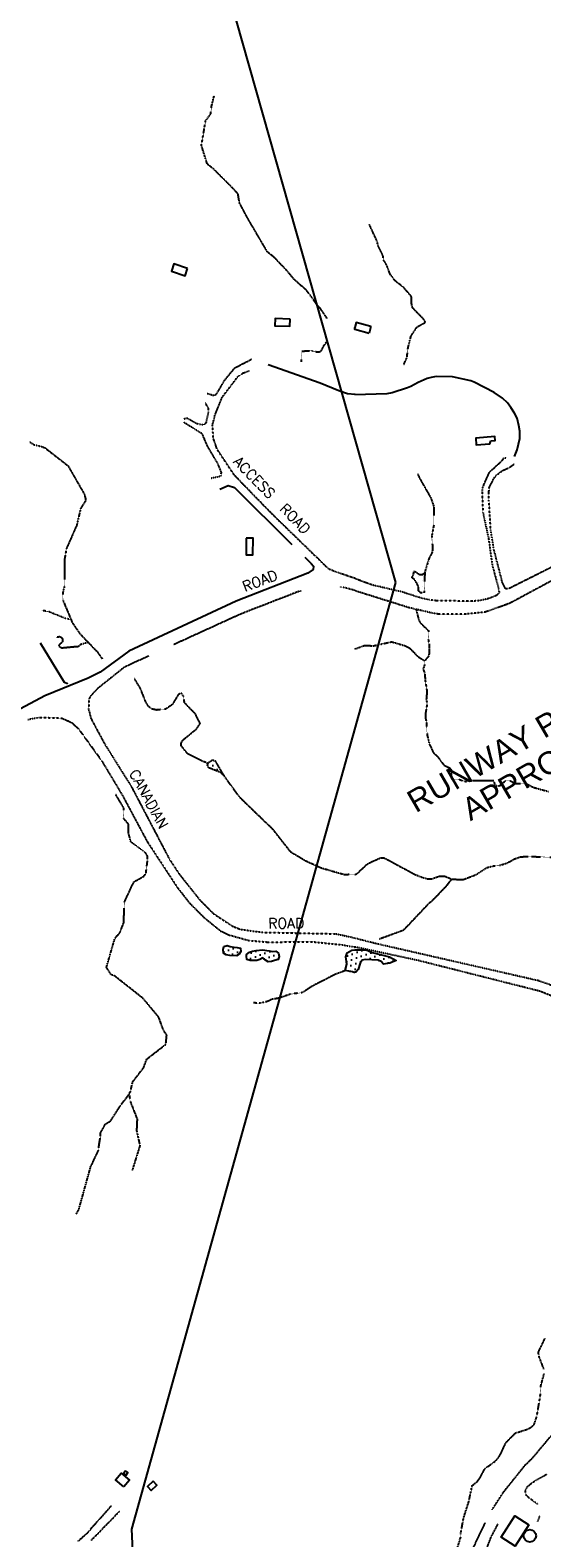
# Model space of a CAD drawing. Header units: feet. Extents: x 0 to 208040, y 0 to 211214.
# Tile 28 of 71: x 190206 to 191457, y 196786 to 200476. Entities that reach past the tile are written whole.
import ezdxf
from ezdxf.enums import TextEntityAlignment as Align

# ---------------------------------------------------------------- set-up
doc = ezdxf.new("R2010")
doc.units = ezdxf.units.FT
doc.header["$LTSCALE"] = 0.5
doc.header["$MEASUREMENT"] = 0
doc.header["$XCLIPFRAME"] = 0
for name, pattern in [('D15S10', [2, 1, 1]), ('HIDDEN2', [0.1875, 0.125, -0.0625]), ('PHANTOM2', [1.25, 0.625, -0.125, 0.125, -0.125, 0.125, -0.125])]:
    doc.linetypes.add(name, pattern=pattern)
for name, color, linetype in [('1-WCBTEXT', 1, 'CONTINUOUS'), ('4WD-TRAIL', 11, 'D15S10'), ('image', 7, 'CONTINUOUS'), ('LAKE', 11, 'CONTINUOUS'), ('MA-BLDG', 11, 'CONTINUOUS'), ('MI-STRUCT', 11, 'CONTINUOUS'), ('R-DIRT', 11, 'HIDDEN2'), ('R-DIRT-T', 1, 'CONTINUOUS'), ('STREAM', 11, 'PHANTOM2'), ('TANK', 11, 'CONTINUOUS'), ('Water', 5, 'CONTINUOUS')]:
    doc.layers.add(name, color=color, linetype=linetype)
doc.styles.add('ARIAL', font='ARIAL.TTF')
doc.styles.add('CVFONT05', font='ROMANC')
picture_1 = doc.add_image_def('image1.jpg', size_in_pixel=(2000, 2400))

msp = doc.modelspace()

# ---------------------------------------------------------------- hatches: boundary and pattern name
at = {"layer": 'Water'}
h = msp.add_hatch(dxfattribs=at)
h.set_pattern_fill('DOTS', color=256, scale=200, angle=20, style=0)
h.paths.add_polyline_path([(191170.9, 199149.6), (191169.6, 199099.5), (191161.6, 199098.5), (191155.5, 199104.1), (191155.6, 199112.8), (191152.4, 199121.1), (191146.4, 199130.9), (191139.8, 199136), (191143.5, 199144.7), (191144.9, 199152.7), (191158.4, 199143.8), (191166.6, 199144.1)])
h = msp.add_hatch(dxfattribs=at)
h.set_pattern_fill('DOTS', color=256, scale=200, angle=20, style=0)
h.paths.add_polyline_path([(190679.6, 198652), (190659.1, 198687.2), (190651.4, 198689.3), (190637.8, 198680.6), (190640.1, 198672.4), (190669.8, 198660.8)])
h = msp.add_hatch(dxfattribs=at)
h.set_pattern_fill('DOTS', color=256, scale=200, angle=20, style=0)
h.paths.add_polyline_path([(190710, 198210.9), (190693.8, 198211.8), (190685.4, 198213.4), (190678.2, 198217.2), (190677.5, 198225.7), (190679.6, 198233.3), (190687.6, 198235.9), (190695.3, 198233.5), (190703.5, 198231.6), (190712, 198231), (190720.2, 198229.4), (190721.2, 198221.2), (190716.9, 198214.3)])
h.paths.add_polyline_path([(190735, 198213.9), (190741.9, 198219.5), (190749.9, 198222.1), (190758.1, 198223.9), (190774.3, 198224.9), (190790.2, 198223.2), (190798.4, 198221.5), (190806.4, 198222.3), (190813, 198217.5), (190814.5, 198209.2), (190812.1, 198201.6), (190803.6, 198199.5), (190795.9, 198196.6), (190787.9, 198195.6), (190781.1, 198199.9), (190775, 198205.5), (190767.8, 198201.5), (190759.8, 198199.5), (190743.6, 198199.3), (190736, 198201.4), (190734.7, 198209.4)])
h.paths.add_polyline_path([(191000, 198225), (191002.6, 198225.4), (191027.3, 198225), (191042.4, 198218.8), (191084.5, 198208), (191101.2, 198199.4), (191085.8, 198192.6), (191069.8, 198190.3), (191064, 198196.7), (191056.6, 198200.2), (191025.3, 198201.7), (191017.6, 198199.6), (191013.1, 198193), (191007.9, 198176.8), (191002.6, 198170.2), (191000, 198169.3), (190994.3, 198171.5), (190976.5, 198174.4), (190980.5, 198190.3), (190978.1, 198208.4), (190980.9, 198218), (190992.7, 198224.1)])
h.paths.add_polyline_path([(191689.2, 198118.5), (191681.2, 198118.3), (191674.3, 198114.4), (191657.8, 198112), (191649.4, 198112.1), (191633.2, 198115.6), (191633.2, 198123.8), (191637.5, 198131), (191644.7, 198134.7), (191676.2, 198124.4)])
h.paths.add_polyline_path([(191621.1, 198136.4), (191613.9, 198132.4), (191607.6, 198137.8), (191592.2, 198143.1), (191588.8, 198150.6), (191596.8, 198151.6), (191604.7, 198151.3), (191614, 198148.3), (191621.9, 198144.9), (191623.2, 198136.9)])

# ---------------------------------------------------------------- linework, layer by layer
at = {"layer": '4WD-TRAIL'}
for points, elevation in [([(191000.7, 199584.6), (190982.3, 199586.4), (190960.6, 199593.8), (190914.9, 199612.2), (190787.8, 199657)], 182.5), ([(191390.1, 199432.7), (191397.3, 199449.1), (191403.3, 199476.6), (191403.6, 199485.6), (191403.1, 199494.7), (191401.4, 199508.7), (191396.9, 199526.3), (191390.4, 199539), (191381.7, 199552.9), (191373.2, 199564.1), (191360.8, 199575.5), (191340.7, 199589.4), (191292.1, 199614.6), (191283.6, 199618.1), (191238.5, 199627.3), (191199, 199628.6), (191186.8, 199626.3), (191176.7, 199623.4), (191154.4, 199613.7), (191136.5, 199604.2), (191128.8, 199600.8), (191091.4, 199588.3), (191078.3, 199585.7), (191000, 199583.8)], 173.5), ([(190669.4, 199353.1), (190689.6, 199361.4), (190705.2, 199356.8), (190845.4, 199217.5)], 321.8), ([(190877.3, 199186.2), (190893.1, 199171.2), (190898.6, 199164), (190897.8, 199156.5), (190884.7, 199147), (190709.2, 199078.8), (190446.7, 198956.6), (190376.6, 198905.2), (190347.9, 198890.3), (190241.8, 198846.8), (190071.5, 198756.2), (190041.7, 198738.6), (189961.2, 198680.7), (189887.5, 198634.4), (189855.5, 198619.4), (189811.7, 198608), (189536.3, 198566.8), (189506.6, 198559.3), (189443.3, 198531.2), (189347.9, 198474.7)], 321.8), ([(190297.1, 198876.5), (190297.1, 198876.5), (190289.5, 198879.7), (190230.6, 198975.8)], 163.1)]:
    msp.add_lwpolyline(points, dxfattribs=dict(at, elevation=elevation))
at = {"layer": 'LAKE'}
for points, elevation in [([(190710, 198210.9), (190693.8, 198211.8), (190685.4, 198213.4), (190678.2, 198217.2), (190677.5, 198225.7), (190679.6, 198233.3), (190687.6, 198235.9), (190695.3, 198233.5), (190703.5, 198231.6), (190712, 198231), (190720.2, 198229.4), (190721.2, 198221.2), (190716.9, 198214.3)], 164.5), ([(190735, 198213.9), (190735, 198213.9), (190741.9, 198219.5), (190749.9, 198222.1), (190758.1, 198223.9), (190774.3, 198224.9), (190790.2, 198223.2), (190798.4, 198221.5), (190806.4, 198222.3), (190813, 198217.5), (190814.5, 198209.2), (190812.1, 198201.6), (190803.6, 198199.5), (190795.9, 198196.6), (190787.9, 198195.6), (190781.1, 198199.9), (190775, 198205.5), (190767.8, 198201.5), (190759.8, 198199.5), (190743.6, 198199.3), (190736, 198201.4), (190734.7, 198209.4)], 163.7)]:
    msp.add_lwpolyline(points, close=True, dxfattribs=dict(at, elevation=elevation))
for points, elevation in [([(191000, 198169.3), (190994.3, 198171.5), (190976.5, 198174.4), (190980.5, 198190.3), (190978.1, 198208.4), (190980.9, 198218), (190992.7, 198224.1), (191000.1, 198225)], 148), ([(191000, 198225), (191002.6, 198225.4), (191027.3, 198225), (191042.4, 198218.8), (191084.5, 198208), (191101.2, 198199.4), (191085.8, 198192.6), (191069.8, 198190.3), (191064, 198196.7), (191056.6, 198200.2), (191025.3, 198201.7), (191017.6, 198199.6), (191013.1, 198193), (191007.9, 198176.8), (191002.6, 198170.2), (191000, 198170.3)], 145.9)]:
    msp.add_lwpolyline(points, dxfattribs=dict(at, elevation=elevation))
at = {"layer": 'MA-BLDG'}
for points, elevation in [([(190590.7, 199893.1), (190557, 199904.1), (190551.1, 199886.1), (190584.8, 199875.1)], 218.1), ([(190841.7, 199768.9), (190804.7, 199770.2), (190804.1, 199752.7), (190841.1, 199751.4)], 200.8), ([(191000, 199748.2), (190998.9, 199744.3), (191000, 199744)], 202.1), ([(191332.5, 199470.7), (191342.9, 199471.6), (191342.1, 199481.3), (191295.6, 199477.5), (191296.9, 199461.2), (191330.3, 199464)], 177.7), ([(190734.1, 199232.5), (190733.9, 199191.9), (190750.7, 199191.8), (190751, 199232.4)], 169.8), ([(190434.7, 196910.6), (190414.5, 196927.7), (190428.6, 196944.4), (190448.9, 196927.3)], 392.4), ([(190506.5, 196925), (190492.8, 196912.1), (190502, 196902.4), (190515.6, 196915.4)], 389.7), ([(191425.2, 196817.8), (191391.9, 196765.9), (191357.8, 196787.8), (191391.1, 196839.7)], 294.4)]:
    msp.add_lwpolyline(points, close=True, dxfattribs=dict(at, elevation=elevation))
at = {"layer": 'MA-BLDG', "elevation": 202.1}
for points in [[(191039.1, 199750.7), (191003.4, 199760.5), (191000, 199748.2)], [(191000, 199744), (191034.6, 199734.4)]]:
    msp.add_lwpolyline(points, dxfattribs=at)
at = {"layer": 'MA-BLDG'}
msp.add_lwpolyline([(191039.1, 199750.7), (191034.6, 199734.4)], dxfattribs=at)
at = {"layer": 'MI-STRUCT', "elevation": 400.1}
msp.add_lwpolyline([(190438.5, 196950.3), (190434, 196943.9), (190440.3, 196939.5), (190444.8, 196945.9)], close=True, dxfattribs=at)
at = {"layer": 'R-DIRT'}
for points, elevation in [([(190638.8, 199587), (190654.5, 199582.4), (190661.9, 199586), (190681.5, 199619.4), (190706.3, 199649.7), (190748.1, 199671.3)], 175.6), ([(191000.4, 199134.2), (190956.9, 199149), (190936.4, 199156.9), (190796.1, 199293.2), (190705.6, 199386.5), (190663, 199450.5), (190653.9, 199476.8), (190651.7, 199509.7), (190658.2, 199535.4), (190675.4, 199577.7), (190713.3, 199627.7), (190726.7, 199637.4), (190742.1, 199642.6)], 159.7), ([(190582, 199524.9), (190589.7, 199527), (190612.4, 199513.6), (190630.2, 199510.3), (190636.6, 199515.9), (190641.8, 199540.5), (190642.3, 199549.5), (190634.7, 199563.6)], 173.2), ([(190648.8, 199380), (190672.5, 199385.1), (190673.6, 199394.4), (190665.7, 199413.6), (190640.8, 199455.6), (190626.6, 199488.1), (190581.9, 199515.9)], 168.4), ([(191371, 199429.3), (191363, 199427.8), (191357.9, 199420.3), (191327.8, 199392.9), (191312.8, 199358.8), (191310.9, 199349), (191313, 199296.4), (191327, 199231.6), (191335.7, 199168.4), (191352.1, 199106.5), (191352.9, 199098.6), (191347.3, 199092.8), (191324.4, 199084.1), (191304.8, 199080), (191288.9, 199078.5), (191198.4, 199079.7), (191181.2, 199081.7), (191157.3, 199087.6), (191115.5, 199101.1), (191041.3, 199118.4), (191000, 199133.8)], 171.1), ([(191552.5, 199200.3), (191520.7, 199181.6), (191376.3, 199109.1), (191368.3, 199108.8), (191360.7, 199125.1), (191340.2, 199204.8), (191332.4, 199252.3), (191327.8, 199326.1), (191327.9, 199347), (191328.7, 199356.6), (191339.4, 199378.3), (191345.6, 199386.5), (191360.7, 199398), (191375.9, 199404.6), (191389.5, 199414.1)], 175.9), ([(191594.8, 199189.7), (191378.2, 199073), (191319.5, 199052.1), (191274.4, 199047.2), (191202.7, 199047.1), (191194.8, 199048.2), (191131.7, 199062.8), (191000, 199104.1)], 49.8), ([(190867.7, 199103.5), (190860.6, 199101.5), (190721.5, 199047.4), (190556.6, 198972.1)], 171.1), ([(191000.4, 199104.8), (190970.4, 199112.8), (190965.7, 199113.3)], 171.1), ([(190495.3, 198944.1), (190436.1, 198917.1), (190369.5, 198864.1), (190353, 198846.2), (190349.5, 198838.5), (190348.5, 198814.1), (190354.8, 198790.5), (190387.6, 198729.5), (190453.1, 198624.9), (190546.3, 198446.9), (190570, 198411.2), (190621.9, 198345.9), (190653, 198314.7), (190700.6, 198283.1), (190721, 198275.3), (190774.3, 198268.1), (190954.4, 198264.4), (191000, 198254.4)], 171.1), ([(190200.3, 198789.2), (190227.7, 198794.3), (190283.1, 198792.4), (190306.2, 198782.2), (190324.1, 198765.7), (190380.5, 198688.2), (190431.5, 198603), (190491.9, 198490.1), (190566.1, 198377.2), (190595.6, 198339.7), (190629.9, 198305.2), (190671.1, 198271.6), (190691.5, 198261.9), (190739.7, 198248.4), (190786.6, 198244.2), (190897, 198244.9), (190965.7, 198238.1), (191000, 198232)], 323.7), ([(192144.9, 197998.2), (192144.9, 197998.2), (192014.6, 197988.2), (191949.8, 197988.6), (191915.6, 197993.5), (191892.1, 197999.7), (191867.7, 198008.9), (191775.3, 198047.5), (191616.9, 198097.1), (191553.3, 198111), (191496.1, 198131.4), (191488.7, 198135.4), (191448.5, 198149.7), (191054.7, 198239.7), (191000, 198253.5)], 121.2), ([(192175, 197978.2), (192142.9, 197975.4), (192110, 197971.1), (191947.6, 197964.7), (191920.6, 197969.9), (191899.9, 197976.6), (191813.8, 198007.8), (191784.5, 198021), (191497.3, 198106.2), (191450.2, 198124.5), (191153.7, 198199.4), (191011.4, 198229.9), (191000, 198231.7)], 122.3), ([(191335.6, 196854.9), (191363.7, 196898.2), (191417.1, 196964.8), (191433.6, 196980.4), (191487.8, 197045.1), (191517.2, 197089.8), (191657.4, 197270.8), (191764.3, 197374.8), (191864.7, 197449.4), (191887.3, 197468.6), (191930.5, 197500)], 290.5), ([(191446.8, 196868.7), (191442.9, 196871.3), (191422.5, 196886.5), (191417.5, 196892.9), (191417.3, 196902.5), (191422.7, 196912), (191433.1, 196920.7), (191442.1, 196926.7), (191469.5, 196942)], 275.9), ([(190323.1, 196778.1), (190346, 196798.4), (190351.7, 196804.4), (190357.6, 196812.3), (190382.1, 196839.1), (190404.2, 196864.5)], 293.2), ([(190355.9, 196780.8), (190423.8, 196850.5)], 294.6), ([(191447.5, 196825.9), (191452, 196839.5)], 275.9), ([(191196.4, 196243), (191193.6, 196250.7), (191193.2, 196267.7), (191186.5, 196309.4), (191185.5, 196327.4), (191186.2, 196350), (191200.1, 196428.1), (191227.7, 196539.7), (191235.5, 196560.1), (191245.5, 196599.6), (191249.3, 196622.9), (191288.2, 196758.3), (191318.7, 196822.5)], 290.5), ([(191319.5, 196752.4), (191334, 196789.3), (191350.1, 196820.1)], 291.8)]:
    msp.add_lwpolyline(points, dxfattribs=dict(at, elevation=elevation))
at = {"layer": 'STREAM'}
for points, elevation in [([(190932.1, 199770.1), (190931.3, 199771.8), (190915.1, 199795.5), (190911.3, 199799), (190882.1, 199838.9), (190851.5, 199866.1), (190833.2, 199888.1), (190801.9, 199920.8), (190786.1, 199933.2), (190736.9, 200017.1), (190717.6, 200054), (190714.1, 200075), (190700, 200090.8), (190654.6, 200136.2), (190638.8, 200148.6), (190624.7, 200194), (190631.8, 200235.5), (190634.8, 200254.5), (190647.4, 200271.5), (190649.5, 200290.4), (190655.6, 200314.7)], 243), ([(191120.1, 199658.7), (191127.3, 199674.8), (191130.1, 199699), (191137.4, 199727.9), (191152.1, 199749.8), (191172.6, 199761.1), (191168.4, 199768.3), (191141.2, 199796.5), (191138.9, 199804.2), (191138.7, 199823.6), (191118.9, 199846.8), (191098.6, 199862.5), (191086.2, 199878.8), (191078.3, 199900.1), (191070.4, 199913.1), (191068.6, 199924.5), (191056.8, 199948.2), (191054.5, 199958.8), (191035.6, 200000.3)], 179.8), ([(190869.3, 199664.5), (190870.2, 199690.5), (190893.1, 199691.9), (190898.6, 199690.2), (190911.3, 199688.5), (190916.8, 199690.2), (190920.3, 199695.7), (190924.2, 199703.7), (190930.7, 199713)], 243), ([(190203.8, 199468.9), (190214.8, 199461.7), (190233.5, 199457.1), (190241.2, 199454.4), (190298.2, 199410), (190338.4, 199340), (190341.8, 199325.4), (190329.1, 199305.5), (190319.5, 199264.5), (190294.2, 199206.8), (190289.5, 199180.3), (190289.4, 199115.3), (190285.4, 199098.9), (190286.1, 199080), (190308.8, 199025.8), (190327, 198999.2), (190370.3, 198954.1), (190381.7, 198937.6)], 384.7), ([(191153.8, 199390.1), (191157.2, 199381.3), (191185.9, 199331), (191193.4, 199308.9), (191192.9, 199264.4), (191188, 199238.4), (191190, 199209.2), (191189.2, 199198.9), (191180.9, 199182.2), (191170.9, 199149.6)], 163.4), ([(190303.6, 199033.6), (190291.1, 199036.5), (190249.6, 199053.4), (190233.9, 199055.9)], 146.2), ([(191150, 199057.4), (191150, 199057.4), (191155.5, 199035.4), (191158.3, 199027.9), (191163.6, 199021.8), (191180.3, 199006.3), (191179.4, 198985.6), (191181.4, 198973.9), (191181.9, 198964.4), (191181.6, 198950.3), (191179.4, 198942.4), (191171.1, 198933)], 146.9), ([(190347.3, 198977.5), (190328.7, 198972.3), (190322.8, 198966.8), (190312.9, 198966.5), (190282.8, 198963.6), (190275.9, 198967.6), (190279.4, 198975), (190286, 198979.7), (190285, 198987.7), (190277.6, 198991.2), (190269.4, 198989.7)], 146.7), ([(191000, 198961.7), (191024.1, 198970.5), (191045, 198969.3), (191089.9, 198979.2), (191122.8, 198969.5), (191133.9, 198963.8), (191153.4, 198943.6), (191170.1, 198932.9), (191170.6, 198923.3), (191167.1, 198912.5), (191171.2, 198900.2), (191171.7, 198885.9), (191176.3, 198858), (191174.6, 198837.9), (191176.7, 198827.5), (191172.6, 198803.4), (191172.6, 198792.8), (191174.9, 198781.9), (191176.9, 198750.3), (191182.6, 198727.8), (191192, 198707.8), (191201, 198699.5), (191217.9, 198677.4), (191233.2, 198669.9), (191236.4, 198662.5), (191235, 198651.4), (191236.8, 198643.1), (191255.7, 198642.5), (191264.1, 198638.7), (191272.3, 198637.4), (191289.6, 198639.9), (191339.5, 198640), (191341.3, 198631.7), (191347.1, 198625.9), (191355.9, 198627.7), (191368.1, 198639), (191379.3, 198639.2), (191392.2, 198632.5), (191419.5, 198631.9), (191438.1, 198622.5), (191473.6, 198612.8)], 148), ([(190641.2, 198679.8), (190635.7, 198683.6), (190626.7, 198687), (190591, 198705), (190575.2, 198724.5), (190575.5, 198733.2), (190580.5, 198739.6), (190612.5, 198765.7), (190621.4, 198779.4), (190610.1, 198802.3), (190583.2, 198830), (190580.9, 198846), (190576.1, 198852.9), (190568.4, 198850.8), (190553.2, 198825.4), (190537.4, 198814.6), (190515.1, 198812.1), (190503.7, 198814.6), (190495.3, 198820.5), (190488.5, 198831.9), (190474.8, 198866.2), (190460.9, 198888.8)], 138.2), ([(191000, 198409.8), (190974, 198408.9), (190917.4, 198425.2), (190879.8, 198442.4), (190843.5, 198464.1), (190799.8, 198519.7), (190718.5, 198598.2), (190679, 198652.6)], 124.1), ([(190319.1, 197579.5), (190324.8, 197589.8), (190353.5, 197693.5), (190373.1, 197735.4), (190374.2, 197747.6), (190377.9, 197769.2), (190377.9, 197777.5), (190390, 197799.2), (190402, 197806.1), (190426.5, 197843.9), (190450.3, 197875.1), (190456.4, 197902.1), (190483, 197936.5), (190491, 197957.9), (190537.6, 197994), (190539.7, 198016.8), (190532.1, 198027.7), (190520.1, 198060.4), (190481.8, 198106.5), (190412, 198161.6), (190404.1, 198163.8), (190392.3, 198182.4), (190413, 198253.8), (190425.1, 198267.2), (190434.7, 198291.6), (190436.1, 198341.9), (190459.5, 198391.9), (190483.7, 198405.3), (190488.8, 198411.9), (190492.7, 198442.9), (190492.5, 198455.1), (190487.2, 198463.6), (190452.1, 198489.6), (190446.3, 198510.8), (190445.9, 198533.1), (190434.1, 198547.2), (190435, 198571.9), (190415.6, 198604.4)], 286.3), ([(191000, 198409.6), (191005.4, 198411.9), (191029.7, 198434.6), (191036.6, 198438.8), (191062.6, 198450.3), (191072.4, 198450), (191147.3, 198409.6), (191166.4, 198402.1), (191177.2, 198399.4), (191187.6, 198399), (191207.3, 198405.8), (191219.7, 198405.8), (191236.7, 198398.3), (191264.8, 198397.1), (191296.7, 198409.6), (191323, 198426.7), (191339.8, 198430.9), (191355.9, 198432.7), (191371.9, 198437.6), (191390, 198447.6), (191405.1, 198452.9), (191424.5, 198454.1), (191480.2, 198451.7)], 122.5), ([(191237.4, 198398.2), (191229.2, 198389), (191221.7, 198379.2), (191187.3, 198343.6), (191180.7, 198338.6), (191118.3, 198272.8), (191059.8, 198251.4)], 100.5), ([(190976.4, 198174.3), (190952.8, 198165.5), (190894.5, 198135.6), (190871.9, 198120.6), (190842.4, 198116.8), (190813.6, 198106.8), (190803.3, 198105.1), (190797.1, 198104.1), (190785.4, 198098.6), (190765.8, 198094.4), (190752.3, 198095.5)], 150.4), ([(190447.3, 197876.2), (190450.1, 197855.2), (190467.2, 197811.3), (190465.9, 197782.9), (190474, 197746), (190455.3, 197685.9)], 211.7), ([(191462.3, 197199.1), (191451.3, 197228.1), (191448.7, 197240), (191465.3, 197275)], 283.6), ([(191249.7, 196757.7), (191258.9, 196787.6), (191258.9, 196796.6), (191266, 196835), (191278.7, 196874.8), (191286.9, 196913.7), (191299.9, 196924.5), (191306.1, 196933), (191317.6, 196955.2), (191343.6, 196973.9), (191353.9, 196986), (191369.7, 197019.4), (191392.8, 197042.7), (191423.1, 197052.3), (191430.3, 197056.3), (191438.6, 197063.9), (191445, 197083), (191453.5, 197132.6), (191455.2, 197158.8), (191462.8, 197187.7)], 283.6)]:
    msp.add_lwpolyline(points, dxfattribs=dict(at, elevation=elevation))
for points, elevation in [([(191170.9, 199149.6), (191169.6, 199099.5), (191161.6, 199098.5), (191155.5, 199104.1), (191155.6, 199112.8), (191152.4, 199121.1), (191146.4, 199130.9), (191139.8, 199136), (191143.5, 199144.7), (191144.9, 199152.7), (191158.4, 199143.8), (191166.6, 199144.1)], 148.8), ([(190679.6, 198652), (190659.1, 198687.2), (190651.4, 198689.3), (190637.8, 198680.6), (190640.1, 198672.4), (190669.8, 198660.8)], 137.7)]:
    msp.add_lwpolyline(points, close=True, dxfattribs=dict(at, elevation=elevation))
at = {"layer": 'TANK'}
msp.add_circle((191427.9, 196791, 311.2), 15.4, dxfattribs=at)

# ---------------------------------------------------------------- texts
at = {"layer": '1-WCBTEXT', "style": 'ARIAL'}
for s, p in [('RUNWAY PROTECTION ZONE', (191625, 198835.4)), ('APPROACH SLOPE 20:1', (191662.9, 198760.2))]:
    msp.add_text(s, height=55, rotation=30.116, dxfattribs=at).set_placement(p, align=Align.CENTER)
at = {"layer": 'R-DIRT-T', "style": 'CVFONT05'}
for s, rotation, p in [('ACCESS  ROAD', 314.5501, (190700.4, 199418)), ('ROAD', 20.6041, (190731, 199101.4)), ('CANADIAN', 298.6133, (190446.8, 198657.8)), ('ROAD', 0.3858, (190788.1, 198277.5))]:
    msp.add_text(s, height=25, rotation=rotation, dxfattribs=at).set_placement(p)

# ---------------------------------------------------------------- pictures from other files: only their frames are drawn
at = {"layer": 'image'}
image = msp.add_image(picture_1, insert=(189577.4, 187001.2), size_in_units=(14997.8, 17997.4), rotation=0.6, dxfattribs=at)
image.set_boundary_path([(132.996, 330.714), (430.192, 24.765), (1020.87, 15.748), (1441.694, 2.418), (1679.783, 17.58), (1693.604, 9.457), (1619.806, 230.729), (1548.014, 470.558), (1535.763, 774.424), (1569.421, 992.353), (1639.473, 1205.262), (1591.986, 1384.6), (1519.706, 1505.468), (1523.142, 1667.603), (1504.677, 1730.756), (1672.9, 1884.48), (1821.97, 1931.65), (1498.085, 2118.297), (960.466, 2148.074), (673.895, 2165.344), (458.475, 2163.088), (240.59, 2160.806), (87.062, 2055.378), (143.158, 1779.843), (140.638, 1536.635), (138.25, 1280.692), (130.08, 1093.17), (219.456, 785.044), (141.38, 497.97), (132.996, 330.714)])
image.dxf.flags = 15

doc.saveas('drawing.dxf')
